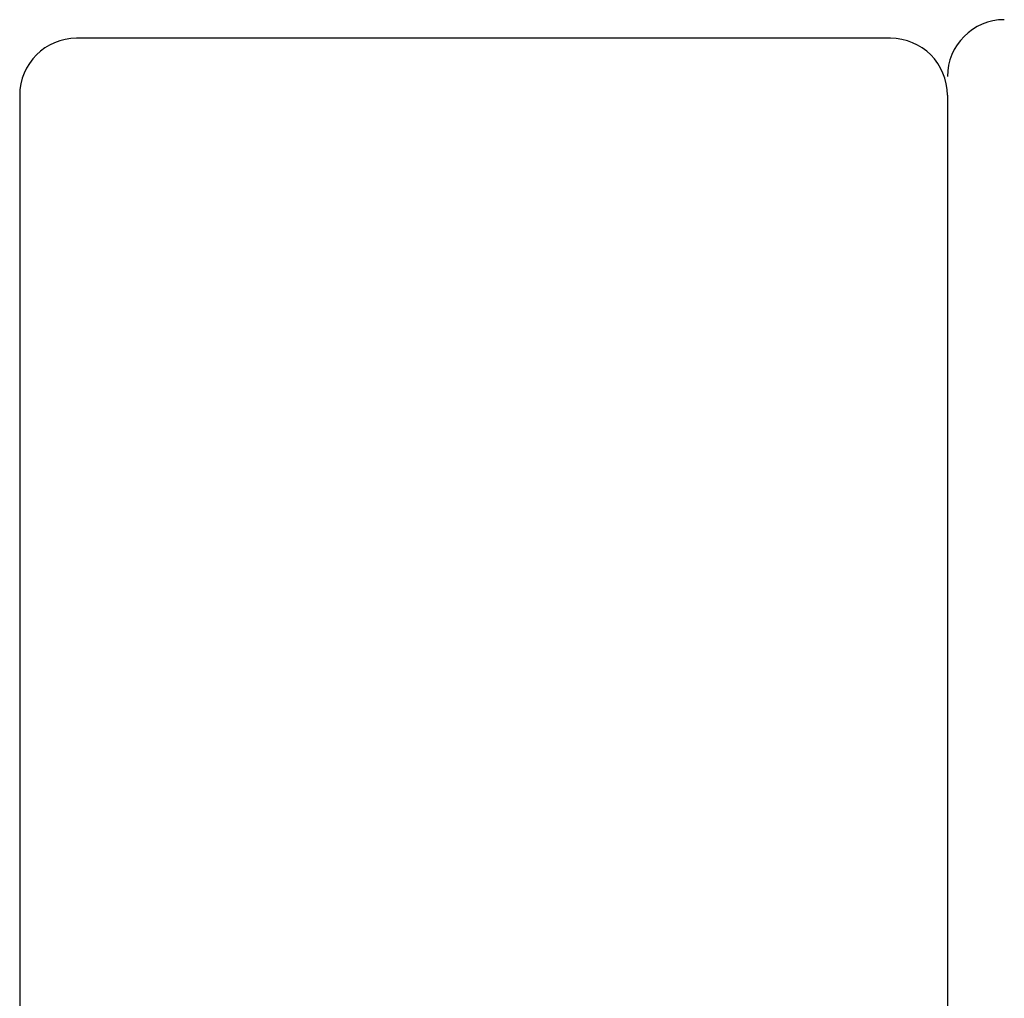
# Model space of a CAD drawing. Header units: millimetres. Extents: x 29 to 179, y 53 to 127.
# Tile 50 of 52: x 112 to 121, y 103 to 112. Entities that reach past the tile are written whole.
import ezdxf

# ---------------------------------------------------------------- set-up
doc = ezdxf.new("R2010")
doc.units = ezdxf.units.MM
doc.layers.add('DIM', color=4, linetype='CONTINUOUS')
doc.layers.add('OUT', color=3, linetype='CONTINUOUS')

# ---------------------------------------------------------------- blocks, each defined once
blk = doc.blocks.new('A$C46601375')
at = {"layer": 'OUT', "linetype": 'Continuous'}
for p, q in [((7.65, 34.8), (0.5, 34.8)), ((0, 34.3), (0, 17.4)), ((8.15, 34.3), (8.15, 17.4))]:
    blk.add_line(p, q, dxfattribs=at)
for centre, start, end in [((0.5, 34.3), 90, 180), ((7.65, 34.3), 0, 90)]:
    blk.add_arc(centre, 0.5, start, end, dxfattribs=at)

msp = doc.modelspace()

# ---------------------------------------------------------------- linework, layer by layer
at = {"layer": 'OUT'}
msp.add_arc((120.931, 111.2622), 0.5, 90, 180, dxfattribs=at)

# ---------------------------------------------------------------- block references
at = {"layer": 'DIM'}
msp.add_blockref('A$C46601375', (112.281, 76.7992), dxfattribs=at)

doc.saveas('drawing.dxf')
